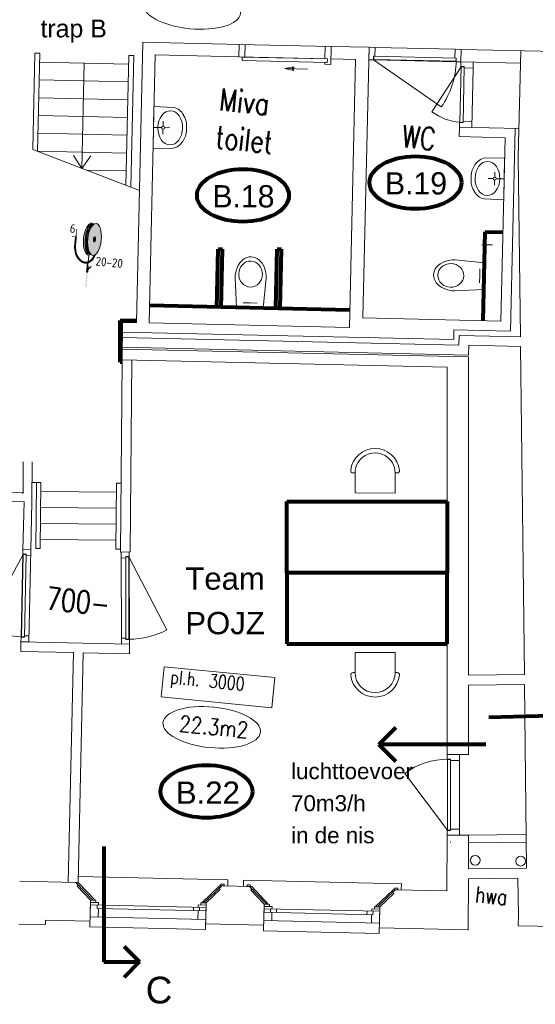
# Model space of a CAD drawing. Header units: millimetres. Extents: x -90830 to 24172, y -102460 to 73669.
# Tile 121 of 198: x -17818 to -12028, y 39068 to 50122. Entities that reach past the tile are written whole.
import ezdxf

# ---------------------------------------------------------------- set-up
doc = ezdxf.new("R2010")
doc.units = ezdxf.units.MM
doc.layers.get('0').update_dxf_attribs({"color": 253})
for name, color, linetype, lineweight in [('Algemeen', 253, 'Continuous', 9), ('Algemeen01', 253, 'Continuous', 80), ('B21-BUITENWANDEN_1', 253, 'Continuous', 9), ('B22-BINNENWANDEN_1', 253, 'Continuous', 9), ('B24-TRAPPEN-HELLINGEN', 253, 'Continuous', 9), ('B31-WANDOPENING-BUITEN', 253, 'Continuous', 9), ('B32-WANDOPENINGEN-BINNEN_1', 253, 'Continuous', 9), ('BESCHRIJVING_1', 253, 'Continuous', 9), ('HOOGTEN', 253, 'Continuous', 9), ('K22-BINNENWANDEN_1', 253, 'Continuous', 9), ('Standard', 253, 'Continuous', 9)]:
    doc.layers.add(name, color=color, linetype=linetype, lineweight=lineweight)
doc.styles.add('ARIAL', font='arial.ttf')
doc.styles.add('ISOCT3', font='isoct3.shx')
doc.styles.add('TXT', font='txt.shx')

msp = doc.modelspace()

# ---------------------------------------------------------------- hatches: boundary and pattern name
h = msp.add_hatch(color=256)
h.paths.add_polyline_path([(-17781, 44809), (-17781, 44815), (-17792, 44815), (-17792, 44810)])
h.paths.add_polyline_path([(-17788, 44813), (-17786, 44813), (-17786, 44813), (-17785, 44812), (-17786, 44811), (-17786, 44812), (-17788, 44812)], flags=16)
h.paths.add_polyline_path([(-17789, 44814), (-17790, 44813), (-17790, 44812), (-17789, 44812), (-17789, 44812), (-17789, 44812), (-17789, 44811), (-17790, 44811), (-17790, 44811), (-17790, 44810), (-17791, 44810), (-17791, 44812), (-17791, 44812), (-17791, 44812), (-17791, 44814), (-17792, 44814), (-17792, 44815), (-17790, 44814), (-17790, 44813), (-17790, 44814), (-17790, 44815), (-17789, 44815)], flags=16)
h.paths.add_polyline_path([(-17789, 44810), (-17790, 44810), (-17790, 44810), (-17790, 44810), (-17790, 44811), (-17790, 44811), (-17789, 44811), (-17789, 44811), (-17789, 44811), (-17789, 44811), (-17789, 44810), (-17789, 44810), (-17789, 44810), (-17789, 44810)], flags=16)
h.paths.add_polyline_path([(-17782, 44810), (-17784, 44810), (-17784, 44814), (-17782, 44814)], flags=16)
at = {"layer": 'Standard'}
for points in [[(-17180, 47770), (-17189, 47699), (-17180, 47698), (-17174, 47770)], [(-17173, 47771), (-17182, 47772), (-17182, 47772), (-17182, 47772), (-17182, 47772), (-17182, 47772), (-17182, 47772), (-17182, 47772), (-17182, 47772), (-17182, 47771), (-17183, 47771), (-17183, 47771), (-17182, 47771), (-17182, 47771), (-17182, 47771), (-17182, 47771), (-17182, 47770), (-17182, 47770), (-17182, 47770), (-17182, 47770), (-17180, 47770), (-17173, 47769), (-17173, 47769), (-17173, 47769), (-17173, 47769), (-17173, 47770), (-17173, 47770), (-17173, 47770), (-17173, 47770), (-17172, 47770), (-17172, 47770), (-17172, 47770), (-17172, 47771), (-17173, 47771), (-17173, 47771), (-17173, 47771), (-17173, 47771), (-17173, 47771), (-17173, 47771)], [(-16989, 47824), (-16991, 47824), (-16999, 47821), (-17010, 47812), (-17020, 47799), (-17030, 47781), (-17038, 47759), (-17046, 47734), (-17052, 47707), (-17057, 47678), (-17060, 47648), (-17061, 47619), (-17060, 47590), (-17058, 47564), (-17053, 47541), (-17047, 47522), (-17040, 47506), (-17031, 47496), (-17024, 47491), (-17022, 47491), (-17031, 47503), (-17040, 47522), (-17047, 47545), (-17052, 47572), (-17055, 47600), (-17055, 47631), (-17053, 47662), (-17049, 47693), (-17042, 47723), (-17034, 47751), (-17024, 47776), (-17013, 47797), (-17000, 47814)], [(-17220, 47690), (-17220, 47691), (-17220, 47692), (-17220, 47693), (-17221, 47693), (-17221, 47694), (-17222, 47695), (-17223, 47695), (-17223, 47695), (-17224, 47695), (-17225, 47695), (-17226, 47695), (-17227, 47695), (-17227, 47695), (-17228, 47694), (-17229, 47693), (-17229, 47693), (-17229, 47692), (-17229, 47691), (-17229, 47690), (-17229, 47689), (-17229, 47689), (-17229, 47688), (-17228, 47687), (-17227, 47687), (-17227, 47686), (-17226, 47686), (-17225, 47686), (-17224, 47686), (-17223, 47686), (-17223, 47686), (-17222, 47687), (-17221, 47687), (-17221, 47688), (-17220, 47689), (-17220, 47689)], [(-17221, 47688), (-17194, 47685), (-17193, 47690), (-17220, 47693), (-17220, 47692), (-17220, 47691), (-17220, 47690), (-17220, 47689), (-17220, 47689)], [(-17056, 47392), (-17049, 47395), (-17044, 47397), (-17035, 47400), (-17022, 47408), (-17011, 47418), (-17003, 47427), (-17000, 47430), (-16999, 47431), (-16999, 47432), (-17000, 47434), (-17000, 47436), (-17001, 47438), (-17002, 47440), (-17002, 47441), (-17004, 47438), (-17010, 47431), (-17018, 47423), (-17026, 47416), (-17034, 47410), (-17043, 47406), (-17043, 47406), (-17053, 47402), (-17055, 47401), (-17062, 47400), (-17071, 47399), (-17080, 47398), (-17089, 47399), (-17097, 47402), (-17106, 47405), (-17116, 47410), (-17125, 47416), (-17134, 47424), (-17144, 47433), (-17152, 47443), (-17160, 47455), (-17163, 47459), (-17171, 47473), (-17177, 47487), (-17182, 47503), (-17186, 47519), (-17189, 47537), (-17190, 47556), (-17191, 47579), (-17190, 47604), (-17187, 47637), (-17182, 47675), (-17192, 47676), (-17196, 47638), (-17200, 47595), (-17201, 47562), (-17199, 47534), (-17194, 47510), (-17188, 47489), (-17180, 47469), (-17169, 47451), (-17157, 47434), (-17144, 47420), (-17130, 47408), (-17116, 47400), (-17102, 47394), (-17089, 47391), (-17077, 47390), (-17063, 47391)], [(-17179, 47677), (-17177, 47696), (-17177, 47696), (-17177, 47696), (-17177, 47697), (-17178, 47697), (-17178, 47697), (-17178, 47698), (-17179, 47698), (-17179, 47698), (-17179, 47698), (-17180, 47698), (-17190, 47699), (-17190, 47699), (-17191, 47699), (-17191, 47699), (-17191, 47699), (-17192, 47699), (-17192, 47698), (-17192, 47698), (-17192, 47697), (-17192, 47697), (-17193, 47690), (-17194, 47679), (-17194, 47678), (-17194, 47678), (-17194, 47677), (-17194, 47677), (-17193, 47677), (-17193, 47676), (-17193, 47676), (-17192, 47676), (-17192, 47676), (-17192, 47676), (-17182, 47675), (-17181, 47675), (-17181, 47675), (-17181, 47675), (-17180, 47675), (-17180, 47676), (-17180, 47676), (-17179, 47676), (-17179, 47677)], [(-16975, 47684), (-16977, 47683), (-16979, 47682), (-16982, 47680), (-16984, 47678), (-16985, 47674), (-16987, 47670), (-16988, 47666), (-16989, 47661), (-16990, 47656), (-16990, 47651), (-16990, 47646), (-16990, 47641), (-16989, 47637), (-16988, 47633), (-16986, 47630), (-16985, 47628), (-16983, 47627), (-16981, 47626), (-16979, 47626), (-16976, 47627), (-16974, 47629), (-16972, 47632), (-16971, 47635), (-16969, 47639), (-16968, 47644), (-16967, 47649), (-16966, 47654), (-16966, 47659), (-16966, 47664), (-16966, 47668), (-16967, 47672), (-16968, 47676), (-16970, 47679), (-16971, 47681), (-16973, 47683)], [(-17047, 47481), (-17055, 47401), (-17053, 47402), (-17043, 47406), (-17043, 47406), (-17035, 47481), (-17045, 47481)], [(-17002, 47441), (-17002, 47440), (-17001, 47438), (-17000, 47436), (-17000, 47434), (-16999, 47432), (-16999, 47431), (-16999, 47430), (-16999, 47428), (-16999, 47426), (-16999, 47424), (-16999, 47423), (-17000, 47422), (-17000, 47421), (-17000, 47420), (-17001, 47420), (-17001, 47420), (-17001, 47420), (-16999, 47421), (-16998, 47421), (-16998, 47422), (-16997, 47422), (-16997, 47423), (-16997, 47424), (-16996, 47425), (-16996, 47427), (-16996, 47429), (-16996, 47431), (-16997, 47433), (-16997, 47434), (-16997, 47435), (-16998, 47437), (-16999, 47439), (-17000, 47441), (-17001, 47443), (-17001, 47443), (-17003, 47446), (-17006, 47445), (-17003, 47442)], [(-17006, 47445), (-17004, 47438), (-17002, 47441)], [(-17001, 47420), (-16999, 47423), (-17000, 47430), (-17003, 47427)], [(-17001, 47443), (-16999, 47441), (-16999, 47440), (-16997, 47436), (-16997, 47434), (-16993, 47440), (-16988, 47448), (-16982, 47457), (-16976, 47468), (-16968, 47485), (-16969, 47484), (-16981, 47478), (-16981, 47477), (-16987, 47466), (-16992, 47458), (-16996, 47451), (-17000, 47445)], [(-17066, 47353), (-17073, 47289), (-17073, 47289), (-17072, 47288), (-17072, 47287), (-17072, 47286), (-17071, 47286), (-17071, 47285), (-17070, 47285), (-17069, 47284), (-17068, 47284), (-17054, 47283), (-17053, 47283), (-17052, 47283), (-17052, 47283), (-17051, 47283), (-17050, 47284), (-17050, 47285), (-17049, 47285), (-17049, 47286), (-17049, 47287), (-17046, 47316), (-17055, 47309), (-17053, 47330), (-17044, 47337), (-17042, 47351), (-17042, 47352), (-17042, 47353), (-17043, 47353), (-17043, 47354), (-17044, 47355), (-17044, 47355), (-17045, 47356), (-17046, 47356), (-17047, 47356), (-17048, 47356), (-17061, 47358), (-17062, 47358), (-17063, 47357), (-17063, 47357), (-17064, 47357), (-17065, 47356), (-17065, 47356), (-17066, 47355), (-17066, 47354)], [(-17056, 47392), (-17060, 47357), (-17048, 47356), (-17044, 47397), (-17049, 47395)], [(-17028, 47350), (-17053, 47330), (-17055, 47309), (-17019, 47338), (-17018, 47339), (-17018, 47339), (-17018, 47340), (-17018, 47340), (-17018, 47341), (-17018, 47341), (-17018, 47342), (-17018, 47342), (-17018, 47343), (-17024, 47349), (-17024, 47350), (-17025, 47350), (-17025, 47350), (-17026, 47351), (-17026, 47351), (-17027, 47351), (-17027, 47350), (-17028, 47350)], [(-17021, 47361), (-17021, 47362), (-17021, 47362), (-17021, 47362), (-17022, 47362), (-17022, 47362), (-17022, 47362), (-17023, 47362), (-17023, 47362), (-17023, 47362), (-17024, 47361), (-17024, 47361), (-17024, 47361), (-17024, 47360), (-17024, 47360), (-17024, 47360), (-17024, 47359), (-17024, 47359), (-17024, 47359), (-17009, 47341), (-17009, 47341), (-17009, 47341), (-17008, 47340), (-17008, 47340), (-17008, 47340), (-17007, 47340), (-17007, 47340), (-17007, 47340), (-17006, 47341), (-17006, 47341), (-17006, 47341), (-17006, 47342), (-17006, 47342), (-17006, 47342), (-17006, 47343), (-17006, 47343), (-17006, 47343), (-17006, 47344)], [(-17023, 47348), (-17019, 47344), (-17015, 47347), (-17018, 47352)], [(-16999, 47423), (-17001, 47420), (-17001, 47420), (-17000, 47420), (-17000, 47421), (-17000, 47422)], [(-17067, 47284), (-17083, 47123), (-17083, 47122), (-17083, 47122), (-17082, 47122), (-17082, 47121), (-17081, 47121), (-17080, 47121), (-17079, 47121), (-17078, 47120), (-17077, 47120), (-17076, 47120), (-17075, 47120), (-17074, 47120), (-17073, 47120), (-17073, 47120), (-17072, 47121), (-17072, 47121), (-17071, 47121), (-17071, 47122), (-17055, 47283)]]:
    msp.add_hatch(color=256, dxfattribs=at).paths.add_polyline_path(points)
h = msp.add_hatch(color=256, dxfattribs=at)
h.paths.add_polyline_path([(-16985, 47827), (-16997, 47835), (-17009, 47839), (-17023, 47837), (-17036, 47829), (-17049, 47817), (-17061, 47800), (-17072, 47779), (-17082, 47754), (-17090, 47727), (-17097, 47698), (-17101, 47667), (-17103, 47636), (-17102, 47606), (-17100, 47577), (-17095, 47551), (-17088, 47528), (-17079, 47509), (-17069, 47495), (-17058, 47485), (-17047, 47481), (-17045, 47481), (-17035, 47481), (-17032, 47481), (-17019, 47487), (-17020, 47489), (-17022, 47491), (-17024, 47491), (-17034, 47492), (-17024, 47491), (-17031, 47496), (-17040, 47506), (-17047, 47522), (-17053, 47541), (-17058, 47564), (-17060, 47590), (-17061, 47619), (-17060, 47648), (-17057, 47678), (-17052, 47707), (-17046, 47734), (-17038, 47759), (-17030, 47781), (-17020, 47799), (-17010, 47812), (-16999, 47821), (-16991, 47824), (-16989, 47824), (-16987, 47826)])
h.paths.add_polyline_path([(-17046, 47493), (-17036, 47493), (-17044, 47498), (-17036, 47493), (-17036, 47493), (-17036, 47493)], flags=16)
h = msp.add_hatch(color=256, dxfattribs=at)
h.paths.add_polyline_path([(-16989, 47824), (-17000, 47814), (-17013, 47797), (-17024, 47776), (-17034, 47751), (-17042, 47723), (-17049, 47693), (-17053, 47662), (-17055, 47631), (-17055, 47600), (-17052, 47572), (-17047, 47545), (-17040, 47522), (-17031, 47503), (-17022, 47491), (-17020, 47489), (-17019, 47487), (-17009, 47480), (-16996, 47476), (-16982, 47477), (-16969, 47484), (-16956, 47496), (-16943, 47513), (-16932, 47534), (-16922, 47559), (-16914, 47586), (-16907, 47616), (-16903, 47647), (-16901, 47678), (-16901, 47709), (-16904, 47738), (-16909, 47764), (-16916, 47787), (-16925, 47806), (-16936, 47820), (-16947, 47830), (-16960, 47834), (-16973, 47832), (-16985, 47827), (-16987, 47826)])
h.paths.add_polyline_path([(-16977, 47683), (-16975, 47684), (-16973, 47683), (-16971, 47681), (-16970, 47679), (-16968, 47676), (-16967, 47672), (-16966, 47668), (-16966, 47664), (-16966, 47659), (-16966, 47654), (-16967, 47649), (-16968, 47644), (-16969, 47639), (-16971, 47635), (-16972, 47632), (-16974, 47629), (-16976, 47627), (-16979, 47626), (-16981, 47626), (-16983, 47627), (-16985, 47628), (-16986, 47630), (-16988, 47633), (-16989, 47637), (-16990, 47641), (-16990, 47646), (-16990, 47651), (-16990, 47656), (-16989, 47661), (-16988, 47666), (-16987, 47670), (-16985, 47674), (-16984, 47678), (-16982, 47680), (-16979, 47682)], flags=16)

# ---------------------------------------------------------------- linework, layer by layer
for p, q in [((-17792, 44810), (-17792, 44815)), ((-17792, 44815), (-17781, 44815)), ((-17792, 44814), (-17792, 44815)), ((-17792, 44815), (-17790, 44814)), ((-17791, 44814), (-17792, 44814)), ((-17792, 44810), (-17781, 44809)), ((-17791, 44812), (-17791, 44814)), ((-17791, 44814), (-17791, 44812)), ((-17791, 44810), (-17791, 44812)), ((-17791, 44812), (-17791, 44812)), ((-17791, 44812), (-17791, 44811)), ((-17790, 44811), (-17791, 44812)), ((-17791, 44811), (-17790, 44811)), ((-17790, 44810), (-17791, 44810)), ((-17790, 44814), (-17790, 44815)), ((-17790, 44815), (-17789, 44815)), ((-17790, 44814), (-17790, 44813)), ((-17790, 44813), (-17790, 44814)), ((-17789, 44814), (-17790, 44813)), ((-17790, 44813), (-17790, 44812)), ((-17790, 44812), (-17790, 44812)), ((-17790, 44812), (-17789, 44812)), ((-17789, 44815), (-17789, 44814)), ((-17789, 44812), (-17789, 44812)), ((-17789, 44812), (-17789, 44812)), ((-17789, 44812), (-17789, 44811)), ((-17788, 44812), (-17788, 44813)), ((-17788, 44813), (-17786, 44813)), ((-17786, 44812), (-17788, 44812)), ((-17786, 44813), (-17785, 44812)), ((-17786, 44813), (-17786, 44813)), ((-17785, 44812), (-17786, 44811)), ((-17786, 44811), (-17786, 44812)), ((-17784, 44810), (-17784, 44814)), ((-17784, 44814), (-17782, 44814)), ((-17782, 44810), (-17784, 44810)), ((-17782, 44814), (-17782, 44810)), ((-17781, 44809), (-17781, 44815))]:
    msp.add_line(p, q)
for centre, radius in [((-17792, 44815), 0.01), ((-17789, 44810), 0.552)]:
    msp.add_circle(centre, radius)
msp.add_arc((-17789, 44810), 0.719, 96.0515, 178.6953)
at = {"layer": 'Algemeen'}
msp.add_line((-12629, 47594), (-12510, 47594), dxfattribs=at)
at = {"layer": 'Algemeen01'}
for p, q in [((-12614, 46742), (-12591, 47742)), ((-12591, 47742), (-12391, 47737)), ((-15604, 46885), (-15589, 47545)), ((-15589, 47545), (-15539, 47544)), ((-15554, 46884), (-15539, 47544)), ((-14942, 46885), (-14927, 47545)), ((-14927, 47545), (-14877, 47544)), ((-14892, 46884), (-14877, 47544)), ((-16361, 46918), (-14111, 46866)), ((-16689, 46277), (-16689, 46743)), ((-16689, 46743), (-16505, 46743)), ((-16669, 46277), (-16689, 46277)), ((-14819, 44713), (-13019, 44713)), ((-14819, 43913), (-14819, 44713)), ((-13019, 44713), (-13019, 43913)), ((-14819, 43913), (-14819, 43113)), ((-13019, 43913), (-14819, 43913)), ((-13019, 43913), (-14819, 43913)), ((-13019, 43113), (-13019, 43913)), ((-14819, 43113), (-13019, 43113)), ((-12548, 42292), (-11347, 42321)), ((-13784, 41986), (-13593, 42177)), ((-12582, 41986), (-13784, 41986)), ((-13784, 41986), (-13593, 41795)), ((-16874, 40840), (-16874, 39543)), ((-16472, 39543), (-16645, 39716)), ((-16874, 39543), (-16472, 39543)), ((-16472, 39543), (-16645, 39370))]:
    msp.add_line(p, q, dxfattribs=at)
for centre in [(-13373, 48293), (-15311, 48149), (-15721, 41457)]:
    msp.add_ellipse(centre, major_axis=(516, 0), ratio=0.573767, dxfattribs=at)
at = {"layer": 'B21-BUITENWANDEN_1'}
for p, q in [((-12196, 46563), (-12220, 48584)), ((-16667, 46554), (-12886, 46468)), ((-12886, 46468), (-12883, 46578)), ((-12883, 46578), (-12196, 46563)), ((-16667, 46444), (-12778, 46356)), ((-12778, 46356), (-12776, 46466)), ((-12776, 46466), (-12195, 46453)), ((-12151, 42769), (-12195, 46453)), ((-12779, 42762), (-12778, 46336)), ((-13019, 41872), (-13018, 46221)), ((-12779, 42762), (-12151, 42769)), ((-12779, 42652), (-12149, 42659)), ((-12779, 41872), (-12779, 42652)), ((-12125, 40596), (-12149, 42659)), ((-13019, 41872), (-12779, 41872)), ((-13020, 40340), (-13019, 40968)), ((-13019, 40968), (-12779, 40968)), ((-12779, 40588), (-12779, 40968)), ((-12979, 40886), (-12979, 40890)), ((-12779, 40588), (-12125, 40596)), ((-12780, 39904), (-12779, 40478)), ((-12779, 40478), (-12223, 40484)), ((-12218, 40069), (-12223, 40484)), ((-17818, 40449), (-17188, 40435)), ((-17160, 40406), (-17188, 40435)), ((-17173, 40393), (-17160, 40406)), ((-17023, 40236), (-17173, 40393)), ((-15723, 40206), (-15566, 40357)), ((-15578, 40370), (-15549, 40397)), ((-15578, 40370), (-15566, 40357)), ((-15524, 40397), (-15562, 40398)), ((-15549, 40397), (-15522, 40397)), ((-15524, 40397), (-15239, 40390)), ((-15239, 40390), (-15266, 40391)), ((-15264, 40391), (-15239, 40390)), ((-15211, 40361), (-15239, 40390)), ((-15211, 40361), (-15224, 40349)), ((-15073, 40191), (-15224, 40349)), ((-13629, 40325), (-13600, 40353)), ((-13600, 40353), (-13020, 40340)), ((-13774, 40162), (-13616, 40312)), ((-13616, 40312), (-13629, 40325)), ((-13629, 40325), (-13616, 40312)), ((-17023, 40236), (-17030, 39936)), ((-15723, 40206), (-15730, 39906)), ((-15723, 40206), (-15730, 39921)), ((-15073, 40191), (-15080, 39892)), ((-15073, 40191), (-15080, 39907)), ((-13774, 40162), (-13781, 39862)), ((-12221, 39949), (-12218, 40069)), ((-12221, 39949), (-12218, 40069)), ((-17829, 39969), (-17529, 39962)), ((-17528, 40012), (-17529, 39962)), ((-17528, 40012), (-17028, 40001)), ((-15730, 39906), (-17030, 39936)), ((-15729, 39971), (-15079, 39957)), ((-13779, 39927), (-12780, 39904)), ((-11671, 39937), (-12221, 39949)), ((-15080, 39892), (-13781, 39862))]:
    msp.add_line(p, q, dxfattribs=at)
at = {"layer": 'B22-BINNENWANDEN_1'}
for p, q in [((-16505, 46721), (-16434, 49870)), ((-16434, 49870), (-16294, 49867)), ((-16294, 49867), (-15494, 49849)), ((-15494, 49849), (-15354, 49845)), ((-15357, 49705), (-15354, 49845)), ((-14320, 49822), (-13894, 49812)), ((-13964, 46773), (-13894, 49812)), ((-12864, 49649), (-12861, 49789)), ((-12861, 49789), (-11792, 49764)), ((-12191, 49773), (-12220, 48584)), ((-16365, 46718), (-16297, 49727)), ((-16297, 49727), (-15357, 49705)), ((-14323, 49682), (-14047, 49676)), ((-14116, 46666), (-14047, 49676)), ((-12864, 49649), (-12195, 49633)), ((-12883, 48809), (-12880, 48915)), ((-12880, 48915), (-12883, 48809)), ((-12880, 48915), (-12213, 48900)), ((-12306, 46625), (-12255, 48901)), ((-12883, 48809), (-12367, 48797)), ((-12414, 46738), (-12367, 48797)), ((-13964, 46773), (-12414, 46738)), ((-16687, 44145), (-16665, 46724)), ((-16665, 46724), (-16505, 46721)), ((-16365, 46718), (-14116, 46666)), ((-16666, 46614), (-12944, 46530)), ((-12944, 46530), (-12942, 46640)), ((-12942, 46640), (-12306, 46625)), ((-16668, 46424), (-12778, 46336)), ((-16669, 46304), (-13018, 46221)), ((-16577, 44146), (-16559, 46302)), ((-17781, 44809), (-17778, 45159)), ((-17682, 44707), (-17678, 45158)), ((-23569, 44941), (-17781, 44809)), ((-23575, 44841), (-17768, 44709)), ((-17783, 44173), (-17768, 44709)), ((-17694, 44171), (-17682, 44707)), ((-17804, 43139), (-17806, 43029)), ((-17804, 43139), (-16586, 43112)), ((-17806, 43029), (-17214, 43016)), ((-17214, 43016), (-17273, 40437)), ((-17104, 43013), (-17163, 40434)), ((-17104, 43013), (-16586, 43002)), ((-16586, 43112), (-16585, 43002))]:
    msp.add_line(p, q, dxfattribs=at)
at = {"layer": 'B24-TRAPPEN-HELLINGEN'}
for p, q in [((-17671, 48665), (-17647, 49748)), ((-17592, 49746), (-17647, 49748)), ((-17617, 48647), (-17592, 49746)), ((-16594, 49624), (-17594, 49646)), ((-16625, 48262), (-16592, 49721)), ((-16537, 49720), (-16592, 49721)), ((-16571, 48241), (-16537, 49720)), ((-16599, 49424), (-17599, 49446)), ((-16603, 49224), (-17603, 49246)), ((-16608, 49024), (-17608, 49046)), ((-16612, 48824), (-17612, 48847)), ((-16472, 48203), (-17671, 48665)), ((-16617, 48624), (-17617, 48647)), ((-16617, 48624), (-17617, 48647)), ((-16622, 48424), (-17072, 48434)), ((-17680, 44926), (-17580, 44925)), ((-17637, 44185), (-17630, 44925)), ((-17587, 44185), (-17580, 44925)), ((-16737, 44178), (-16730, 44918)), ((-16730, 44918), (-16680, 44917)), ((-17581, 44825), (-16731, 44818)), ((-17583, 44645), (-16733, 44638)), ((-17584, 44465), (-16734, 44458)), ((-17586, 44285), (-16736, 44278)), ((-17637, 44185), (-17587, 44185)), ((-16735, 44178), (-16737, 44178)), ((-16737, 44178), (-16687, 44177))]:
    msp.add_line(p, q, dxfattribs=at)
at = {"layer": 'B31-WANDOPENING-BUITEN'}
for p, q in [((-15482, 40396), (-15481, 40466)), ((-15306, 40392), (-15304, 40462)), ((-16998, 40235), (-17188, 40435)), ((-17163, 40434), (-17188, 40435)), ((-17160, 40406), (-17173, 40393)), ((-16972, 40235), (-17163, 40434)), ((-15774, 40207), (-15575, 40398)), ((-15749, 40207), (-15549, 40397)), ((-15575, 40398), (-15549, 40397)), ((-15562, 40410), (-15556, 40416)), ((-15562, 40398), (-15562, 40410)), ((-15556, 40416), (-15522, 40415)), ((-15522, 40397), (-15522, 40415)), ((-15266, 40391), (-15265, 40409)), ((-15231, 40408), (-15265, 40409)), ((-15213, 40390), (-15239, 40390)), ((-15048, 40191), (-15239, 40390)), ((-15226, 40403), (-15231, 40408)), ((-15226, 40390), (-15226, 40403)), ((-15023, 40190), (-15213, 40390)), ((-13825, 40163), (-13625, 40354)), ((-13799, 40162), (-13600, 40353)), ((-13625, 40354), (-13600, 40353)), ((-13613, 40353), (-13612, 40366)), ((-13612, 40366), (-13607, 40371)), ((-13607, 40371), (-13572, 40370)), ((-13600, 40353), (-13573, 40352)), ((-13573, 40352), (-13572, 40370)), ((-13533, 40351), (-13531, 40421)), ((-17027, 40051), (-17023, 40236)), ((-16934, 40209), (-17024, 40211)), ((-15724, 40156), (-17024, 40186)), ((-16963, 40234), (-17023, 40236)), ((-16964, 40210), (-16963, 40234)), ((-16950, 40144), (-16949, 40184)), ((-15725, 40116), (-16950, 40144)), ((-16937, 40049), (-16935, 40144)), ((-16934, 40184), (-16934, 40209)), ((-16883, 40143), (-16882, 40183)), ((-15867, 40120), (-15866, 40160)), ((-15814, 40183), (-15724, 40181)), ((-15814, 40158), (-15814, 40183)), ((-15800, 40118), (-15799, 40158)), ((-15784, 40183), (-15783, 40208)), ((-15783, 40208), (-15723, 40206)), ((-15728, 40021), (-15723, 40206)), ((-15078, 40007), (-15073, 40191)), ((-15075, 40141), (-13775, 40112)), ((-14984, 40164), (-15074, 40166)), ((-15014, 40190), (-15073, 40191)), ((-15014, 40165), (-15014, 40190)), ((-15001, 40100), (-15000, 40140)), ((-14985, 40139), (-14984, 40164)), ((-14934, 40098), (-14933, 40138)), ((-13865, 40114), (-13864, 40139)), ((-13864, 40139), (-13774, 40137)), ((-13834, 40163), (-13774, 40162)), ((-13834, 40138), (-13834, 40163)), ((-13778, 39977), (-13774, 40162)), ((-15728, 40021), (-17027, 40051)), ((-15818, 40023), (-15815, 40118)), ((-15076, 40101), (-13851, 40074)), ((-14988, 40004), (-14986, 40099)), ((-13918, 40075), (-13917, 40115)), ((-13868, 39979), (-13866, 40074)), ((-13851, 40074), (-13850, 40114)), ((-15078, 40007), (-13778, 39977))]:
    msp.add_line(p, q, dxfattribs=at)
at = {"layer": 'B32-WANDOPENINGEN-BINNEN_1'}
for p, q in [((-15354, 49845), (-15357, 49710)), ((-14320, 49822), (-15354, 49845)), ((-15290, 49704), (-15287, 49844)), ((-14390, 49683), (-14387, 49823)), ((-14325, 49620), (-14320, 49822)), ((-13894, 49812), (-13897, 49672)), ((-13827, 49811), (-13894, 49812)), ((-13830, 49711), (-13827, 49811)), ((-13827, 49811), (-12928, 49790)), ((-12930, 49690), (-12928, 49790)), ((-12928, 49790), (-12861, 49789)), ((-12861, 49789), (-12864, 49649)), ((-14363, 49683), (-15357, 49705)), ((-15321, 49663), (-15320, 49703)), ((-14364, 49641), (-15321, 49663)), ((-14363, 49681), (-15320, 49703)), ((-14392, 49621), (-14391, 49639)), ((-14364, 49639), (-14363, 49683)), ((-13897, 49672), (-13846, 49671)), ((-13846, 49671), (-13845, 49711)), ((-13846, 49671), (-12916, 49650)), ((-13846, 49671), (-13084, 49143)), ((-13845, 49711), (-13830, 49711)), ((-13842, 49711), (-12915, 49690)), ((-13842, 49676), (-13842, 49711)), ((-13842, 49676), (-12919, 49655)), ((-12919, 49655), (-12918, 49690)), ((-12916, 49650), (-12915, 49690)), ((-12864, 49649), (-12916, 49650)), ((-12864, 49649), (-12865, 49597)), ((-12724, 49645), (-12864, 49649)), ((-12725, 49578), (-12724, 49645)), ((-14740, 49591), (-14841, 49574)), ((-14587, 49565), (-14841, 49574)), ((-14841, 49574), (-14841, 49574)), ((-14841, 49574), (-14841, 49574)), ((-14742, 49551), (-14841, 49574)), ((-14756, 49554), (-14756, 49588)), ((-14740, 49591), (-14742, 49551)), ((-14325, 49620), (-14392, 49621)), ((-12860, 49594), (-13189, 49087)), ((-12860, 49594), (-12874, 48970)), ((-12865, 49597), (-12825, 49596)), ((-12860, 49594), (-12825, 49593)), ((-12825, 49593), (-12839, 48966)), ((-12825, 49596), (-12825, 49581)), ((-12825, 49581), (-12725, 49578)), ((-12725, 49578), (-12741, 48912)), ((-12839, 48981), (-12739, 48979)), ((-12839, 48981), (-12739, 48979)), ((-12739, 48979), (-12741, 48912)), ((-12880, 48915), (-12879, 48967)), ((-12741, 48912), (-12880, 48915)), ((-12879, 48967), (-12839, 48966)), ((-12874, 48970), (-12839, 48969)), ((-17780, 44118), (-18220, 43306)), ((-17784, 44121), (-17803, 43191)), ((-17780, 44118), (-17798, 43194)), ((-17783, 44173), (-17784, 44121)), ((-17784, 44121), (-17744, 44120)), ((-17694, 44171), (-17783, 44173)), ((-17780, 44118), (-17745, 44117)), ((-17745, 44117), (-17763, 43191)), ((-17744, 44120), (-17745, 44105)), ((-17694, 44171), (-17715, 43138)), ((-16677, 44145), (-16588, 44146)), ((-16677, 44145), (-16675, 43114)), ((-16588, 44146), (-16588, 44094)), ((-17745, 44105), (-17696, 44104)), ((-16628, 44079), (-16677, 44078)), ((-16628, 44094), (-16628, 44079)), ((-16588, 44094), (-16628, 44094)), ((-16593, 44091), (-16628, 44091)), ((-16628, 44091), (-16626, 43164)), ((-16593, 44091), (-16167, 43271)), ((-16593, 44091), (-16591, 43167)), ((-16588, 44094), (-16586, 43164)), ((-17804, 43139), (-17803, 43191)), ((-17715, 43138), (-17804, 43139)), ((-17803, 43191), (-17763, 43191)), ((-17798, 43194), (-17763, 43194)), ((-17762, 43206), (-17713, 43205)), ((-16626, 43179), (-16675, 43178)), ((-16675, 43114), (-16586, 43112)), ((-16591, 43167), (-16626, 43167)), ((-16586, 43164), (-16626, 43164)), ((-16586, 43112), (-16586, 43164)), ((-12879, 41872), (-13019, 41872)), ((-13019, 41872), (-13019, 41820)), ((-13019, 41820), (-12979, 41820)), ((-13014, 41817), (-13014, 41020)), ((-13014, 41817), (-12979, 41817)), ((-12979, 41820), (-12979, 41805)), ((-12979, 41817), (-12979, 41020)), ((-12979, 41805), (-12879, 41805)), ((-12879, 41805), (-12879, 41872)), ((-12879, 41805), (-12879, 40968)), ((-13014, 41023), (-13494, 41659)), ((-13019, 41020), (-12979, 41020)), ((-13019, 40968), (-13019, 41020)), ((-13014, 41023), (-12979, 41023)), ((-12979, 41035), (-12879, 41035)), ((-12879, 41035), (-12879, 40968)), ((-12879, 40968), (-13019, 40968)), ((-17161, 40504), (-15481, 40466)), ((-13531, 40421), (-15304, 40462))]:
    msp.add_line(p, q, dxfattribs=at)
for centre, radius, start, end in [((-13842, 49676), 927, 324.8966, 359.0043), ((-12825, 49581), 613, 233.5868, 265.4222), ((-17780, 44118), 924, 241.536, 268.8787), ((-16593, 44091), 924, 270.1545, 297.4973), ((-13014, 41023), 797, 89.6281, 126.9842)]:
    msp.add_arc(centre, radius, start, end, dxfattribs=at)
at = {"layer": 'K22-BINNENWANDEN_1'}
msp.add_line((-16687, 44145), (-16577, 44146), dxfattribs=at)
at = {"layer": 'Standard'}
for p, q in [((-17094, 49635), (-17121, 48453)), ((-16310, 49146), (-16321, 48679)), ((-16310, 49146), (-16090, 49138)), ((-16208, 48927), (-16207, 48984)), ((-16225, 48910), (-16315, 48912)), ((-16209, 48893), (-16210, 48836)), ((-16191, 48910), (-16134, 48908)), ((-15944, 48930), (-15945, 48878)), ((-16321, 48679), (-16100, 48677)), ((-17121, 48453), (-17215, 48598)), ((-17121, 48453), (-17020, 48594)), ((-12372, 48569), (-12593, 48571)), ((-12372, 48569), (-12383, 48101)), ((-12748, 48370), (-12749, 48317)), ((-12502, 48338), (-12559, 48339)), ((-12485, 48320), (-12486, 48264)), ((-12484, 48355), (-12483, 48411)), ((-12468, 48337), (-12378, 48335)), ((-12383, 48101), (-12603, 48110)), ((-17196, 47643), (-17195, 47651)), ((-17195, 47651), (-17194, 47660)), ((-17194, 47660), (-17193, 47668)), ((-17193, 47668), (-17192, 47676)), ((-17186, 47640), (-17185, 47649)), ((-17185, 47649), (-17184, 47657)), ((-17184, 47657), (-17183, 47666)), ((-17183, 47666), (-17182, 47675)), ((-17201, 47585), (-17200, 47594)), ((-17201, 47577), (-17201, 47585)), ((-17201, 47569), (-17201, 47577)), ((-17201, 47561), (-17201, 47569)), ((-17201, 47557), (-17201, 47561)), ((-17200, 47554), (-17201, 47557)), ((-17200, 47602), (-17199, 47610)), ((-17200, 47594), (-17200, 47602)), ((-17200, 47551), (-17200, 47554)), ((-17200, 47548), (-17200, 47551)), ((-17200, 47545), (-17200, 47548)), ((-17199, 47541), (-17200, 47545)), ((-17199, 47618), (-17198, 47627)), ((-17199, 47610), (-17199, 47618)), ((-17199, 47538), (-17199, 47541)), ((-17199, 47535), (-17199, 47538)), ((-17198, 47532), (-17199, 47535)), ((-17198, 47627), (-17197, 47635)), ((-17197, 47635), (-17196, 47643)), ((-17191, 47588), (-17190, 47597)), ((-17191, 47580), (-17191, 47588)), ((-17191, 47571), (-17191, 47580)), ((-17191, 47563), (-17191, 47571)), ((-17190, 47558), (-17191, 47563)), ((-17190, 47605), (-17189, 47614)), ((-17190, 47597), (-17190, 47605)), ((-17190, 47552), (-17190, 47558)), ((-17190, 47547), (-17190, 47552)), ((-17189, 47542), (-17190, 47547)), ((-17189, 47614), (-17188, 47623)), ((-17189, 47537), (-17189, 47542)), ((-17188, 47532), (-17189, 47537)), ((-17188, 47623), (-17187, 47631)), ((-17187, 47631), (-17186, 47640)), ((-17198, 47529), (-17198, 47532)), ((-17197, 47525), (-17198, 47529)), ((-17197, 47522), (-17197, 47525)), ((-17196, 47519), (-17197, 47522)), ((-17196, 47516), (-17196, 47519)), ((-17195, 47513), (-17196, 47516)), ((-17194, 47510), (-17195, 47513)), ((-17193, 47507), (-17194, 47510)), ((-17193, 47503), (-17193, 47507)), ((-17192, 47500), (-17193, 47503)), ((-17191, 47497), (-17192, 47500)), ((-17190, 47494), (-17191, 47497)), ((-17189, 47491), (-17190, 47494)), ((-17188, 47488), (-17189, 47491)), ((-17187, 47527), (-17188, 47532)), ((-17187, 47485), (-17188, 47488)), ((-17186, 47522), (-17187, 47527)), ((-17186, 47482), (-17187, 47485)), ((-17185, 47517), (-17186, 47522)), ((-17184, 47479), (-17186, 47482)), ((-17184, 47512), (-17185, 47517)), ((-17183, 47507), (-17184, 47512)), ((-17183, 47476), (-17184, 47479)), ((-17182, 47502), (-17183, 47507)), ((-17182, 47473), (-17183, 47476)), ((-17180, 47497), (-17182, 47502)), ((-17180, 47470), (-17182, 47473)), ((-17179, 47492), (-17180, 47497)), ((-17179, 47467), (-17180, 47470)), ((-17177, 47487), (-17179, 47492)), ((-17177, 47464), (-17179, 47467)), ((-17175, 47483), (-17177, 47487)), ((-17176, 47462), (-17177, 47464)), ((-17174, 47459), (-17176, 47462)), ((-17173, 47478), (-17175, 47483)), ((-17173, 47456), (-17174, 47459)), ((-17171, 47473), (-17173, 47478)), ((-17171, 47453), (-17173, 47456)), ((-17168, 47469), (-17171, 47473)), ((-17169, 47450), (-17171, 47453)), ((-17168, 47448), (-17169, 47450)), ((-17166, 47464), (-17168, 47469)), ((-17166, 47445), (-17168, 47448)), ((-17163, 47459), (-17166, 47464)), ((-17164, 47443), (-17166, 47445)), ((-17162, 47441), (-17164, 47443)), ((-17163, 47458), (-17163, 47459)), ((-17163, 47459), (-17163, 47459)), ((-17163, 47459), (-17163, 47459)), ((-17162, 47458), (-17163, 47458)), ((-17162, 47457), (-17162, 47458)), ((-17162, 47458), (-17162, 47458)), ((-17161, 47456), (-17162, 47457)), ((-17162, 47457), (-17162, 47457)), ((-17162, 47457), (-17162, 47457)), ((-17160, 47438), (-17162, 47441)), ((-17161, 47455), (-17161, 47456)), ((-17161, 47456), (-17161, 47456)), ((-17161, 47456), (-17161, 47456)), ((-17158, 47452), (-17161, 47455)), ((-17158, 47436), (-17160, 47438)), ((-17156, 47448), (-17158, 47452)), ((-17157, 47433), (-17158, 47436)), ((-17155, 47431), (-17157, 47433)), ((-17154, 47445), (-17156, 47448)), ((-17153, 47429), (-17155, 47431)), ((-17151, 47441), (-17154, 47445)), ((-17150, 47427), (-17153, 47429)), ((-17148, 47438), (-17151, 47441)), ((-17148, 47424), (-17150, 47427)), ((-17145, 47435), (-17148, 47438)), ((-17146, 47422), (-17148, 47424)), ((-17142, 47432), (-17145, 47435)), ((-17139, 47429), (-17142, 47432)), ((-17136, 47426), (-17139, 47429)), ((-17133, 47423), (-17136, 47426)), ((-17016, 47425), (-17018, 47423)), ((-17014, 47427), (-17016, 47425)), ((-17012, 47429), (-17014, 47427)), ((-17010, 47431), (-17012, 47429)), ((-17008, 47434), (-17010, 47431)), ((-17006, 47436), (-17008, 47434)), ((-17006, 47445), (-17003, 47446)), ((-17006, 47445), (-17004, 47438)), ((-17006, 47445), (-17005, 47445)), ((-17004, 47438), (-17006, 47436)), ((-17004, 47425), (-17006, 47423)), ((-17005, 47445), (-17004, 47444)), ((-17004, 47444), (-17004, 47443)), ((-17004, 47443), (-17003, 47442)), ((-17002, 47441), (-17004, 47438)), ((-17003, 47427), (-17004, 47425)), ((-17003, 47446), (-17002, 47446)), ((-17003, 47442), (-17003, 47441)), ((-17003, 47441), (-17002, 47441)), ((-17001, 47429), (-17003, 47427)), ((-17003, 47427), (-17001, 47420)), ((-17002, 47446), (-17002, 47445)), ((-17002, 47445), (-17001, 47444)), ((-17002, 47441), (-17002, 47440)), ((-17002, 47440), (-17001, 47439)), ((-16999, 47446), (-17001, 47443)), ((-17001, 47444), (-17001, 47443)), ((-17001, 47443), (-17000, 47443)), ((-17001, 47439), (-17001, 47438)), ((-17001, 47438), (-17001, 47437)), ((-17001, 47437), (-17000, 47436)), ((-16999, 47431), (-17001, 47429)), ((-17000, 47443), (-17000, 47442)), ((-17000, 47442), (-16999, 47441)), ((-17000, 47436), (-17000, 47435)), ((-17000, 47435), (-16999, 47434)), ((-17000, 47430), (-16999, 47423)), ((-16997, 47449), (-16999, 47446)), ((-16999, 47441), (-16999, 47440)), ((-16999, 47440), (-16998, 47439)), ((-16999, 47434), (-16999, 47432)), ((-16999, 47432), (-16999, 47430)), ((-16999, 47430), (-16999, 47429)), ((-16999, 47429), (-16999, 47427)), ((-16999, 47427), (-16999, 47426)), ((-16999, 47426), (-16999, 47425)), ((-16999, 47425), (-16999, 47424)), ((-16999, 47424), (-16999, 47423)), ((-16998, 47439), (-16998, 47438)), ((-16998, 47438), (-16998, 47437)), ((-16998, 47437), (-16997, 47436)), ((-16995, 47451), (-16997, 47449)), ((-16994, 47437), (-16997, 47434)), ((-16997, 47436), (-16997, 47435)), ((-16997, 47435), (-16997, 47433)), ((-16997, 47433), (-16996, 47432)), ((-16996, 47426), (-16997, 47425)), ((-16997, 47425), (-16997, 47424)), ((-16997, 47424), (-16997, 47423)), ((-16996, 47432), (-16996, 47430)), ((-16996, 47430), (-16996, 47428)), ((-16996, 47428), (-16996, 47427)), ((-16996, 47427), (-16996, 47426)), ((-16994, 47454), (-16995, 47451)), ((-16992, 47457), (-16994, 47454)), ((-16992, 47441), (-16994, 47437)), ((-16990, 47460), (-16992, 47457)), ((-16990, 47444), (-16992, 47441)), ((-16989, 47463), (-16990, 47460)), ((-16988, 47448), (-16990, 47444)), ((-16987, 47466), (-16989, 47463)), ((-16986, 47451), (-16988, 47448)), ((-16986, 47469), (-16987, 47466)), ((-16984, 47472), (-16986, 47469)), ((-16983, 47455), (-16986, 47451)), ((-16983, 47474), (-16984, 47472)), ((-16981, 47477), (-16983, 47474)), ((-16981, 47458), (-16983, 47455)), ((-16979, 47463), (-16981, 47458)), ((-16977, 47467), (-16979, 47463)), ((-16974, 47472), (-16977, 47467)), ((-16972, 47476), (-16974, 47472)), ((-16970, 47480), (-16972, 47476)), ((-16968, 47485), (-16970, 47480)), ((-12926, 47426), (-12599, 47392)), ((-17144, 47420), (-17146, 47422)), ((-17142, 47418), (-17144, 47420)), ((-17139, 47416), (-17142, 47418)), ((-17137, 47414), (-17139, 47416)), ((-17135, 47412), (-17137, 47414)), ((-17132, 47410), (-17135, 47412)), ((-17130, 47420), (-17133, 47423)), ((-17130, 47409), (-17132, 47410)), ((-17126, 47417), (-17130, 47420)), ((-17128, 47407), (-17130, 47409)), ((-17126, 47405), (-17128, 47407)), ((-17124, 47415), (-17126, 47417)), ((-17123, 47404), (-17126, 47405)), ((-17122, 47414), (-17124, 47415)), ((-17121, 47402), (-17123, 47404)), ((-17119, 47412), (-17122, 47414)), ((-17118, 47401), (-17121, 47402)), ((-17117, 47411), (-17119, 47412)), ((-17116, 47400), (-17118, 47401)), ((-17115, 47409), (-17117, 47411)), ((-17113, 47399), (-17116, 47400)), ((-17112, 47408), (-17115, 47409)), ((-17111, 47397), (-17113, 47399)), ((-17110, 47407), (-17112, 47408)), ((-17108, 47396), (-17111, 47397)), ((-17107, 47405), (-17110, 47407)), ((-17106, 47395), (-17108, 47396)), ((-17105, 47404), (-17107, 47405)), ((-17103, 47394), (-17106, 47395)), ((-17102, 47403), (-17105, 47404)), ((-17101, 47393), (-17103, 47394)), ((-17099, 47402), (-17102, 47403)), ((-17098, 47393), (-17101, 47393)), ((-17097, 47402), (-17099, 47402)), ((-17095, 47392), (-17098, 47393)), ((-17094, 47401), (-17097, 47402)), ((-17093, 47391), (-17095, 47392)), ((-17092, 47400), (-17094, 47401)), ((-17090, 47391), (-17093, 47391)), ((-17089, 47400), (-17092, 47400)), ((-17088, 47390), (-17090, 47391)), ((-17086, 47399), (-17089, 47400)), ((-17085, 47390), (-17088, 47390)), ((-17084, 47399), (-17086, 47399)), ((-17082, 47390), (-17085, 47390)), ((-17081, 47399), (-17084, 47399)), ((-17080, 47390), (-17082, 47390)), ((-17079, 47398), (-17081, 47399)), ((-17077, 47390), (-17080, 47390)), ((-17076, 47398), (-17079, 47398)), ((-17075, 47390), (-17077, 47390)), ((-17074, 47398), (-17076, 47398)), ((-17073, 47390), (-17075, 47390)), ((-17072, 47399), (-17074, 47398)), ((-17070, 47390), (-17073, 47390)), ((-17069, 47399), (-17072, 47399)), ((-17068, 47390), (-17070, 47390)), ((-17067, 47399), (-17069, 47399)), ((-17066, 47391), (-17068, 47390)), ((-17065, 47399), (-17067, 47399)), ((-17063, 47391), (-17066, 47391)), ((-17062, 47400), (-17065, 47399)), ((-17061, 47391), (-17063, 47391)), ((-17060, 47400), (-17062, 47400)), ((-17058, 47392), (-17061, 47391)), ((-17058, 47401), (-17060, 47400)), ((-17056, 47392), (-17060, 47357)), ((-17055, 47401), (-17058, 47401)), ((-17056, 47393), (-17058, 47392)), ((-17054, 47393), (-17056, 47393)), ((-17053, 47402), (-17055, 47401)), ((-17053, 47330), (-17055, 47309)), ((-17055, 47309), (-17046, 47316)), ((-17051, 47394), (-17054, 47393)), ((-17050, 47403), (-17053, 47402)), ((-17053, 47330), (-17044, 47337)), ((-17048, 47395), (-17051, 47394)), ((-17047, 47404), (-17050, 47403)), ((-17045, 47396), (-17048, 47395)), ((-17044, 47405), (-17047, 47404)), ((-17042, 47397), (-17045, 47396)), ((-17042, 47406), (-17044, 47405)), ((-17039, 47408), (-17042, 47406)), ((-17039, 47399), (-17042, 47397)), ((-17037, 47409), (-17039, 47408)), ((-17036, 47400), (-17039, 47399)), ((-17034, 47410), (-17037, 47409)), ((-17033, 47402), (-17036, 47400)), ((-17032, 47412), (-17034, 47410)), ((-17030, 47403), (-17033, 47402)), ((-17030, 47413), (-17032, 47412)), ((-17027, 47415), (-17030, 47413)), ((-17028, 47405), (-17030, 47403)), ((-17025, 47406), (-17028, 47405)), ((-17025, 47416), (-17027, 47415)), ((-17023, 47418), (-17025, 47416)), ((-17023, 47408), (-17025, 47406)), ((-17021, 47420), (-17023, 47418)), ((-17021, 47409), (-17023, 47408)), ((-17020, 47421), (-17021, 47420)), ((-17020, 47410), (-17021, 47409)), ((-17018, 47423), (-17020, 47421)), ((-17018, 47412), (-17020, 47410)), ((-17016, 47414), (-17018, 47412)), ((-17014, 47415), (-17016, 47414)), ((-17012, 47417), (-17014, 47415)), ((-17010, 47419), (-17012, 47417)), ((-17008, 47421), (-17010, 47419)), ((-17006, 47423), (-17008, 47421)), ((-17001, 47420), (-16999, 47421)), ((-17000, 47421), (-17001, 47420)), ((-17001, 47420), (-17001, 47420)), ((-16999, 47423), (-17000, 47422)), ((-17000, 47422), (-17000, 47421)), ((-16998, 47421), (-16999, 47421)), ((-16997, 47423), (-16998, 47422)), ((-16998, 47422), (-16998, 47421)), ((-12652, 47245), (-12651, 47323)), ((-12599, 47392), (-12606, 47092)), ((-15399, 47224), (-15383, 46895)), ((-15049, 47216), (-15083, 46888)), ((-12652, 47245), (-12654, 47167)), ((-12934, 47077), (-12606, 47092)), ((-15083, 46888), (-15383, 46895)), ((-15230, 46942), (-15309, 46944)), ((-15230, 46942), (-15152, 46940)), ((-14052, 45034), (-14075, 45034)), ((-14052, 44809), (-14052, 45034)), ((-13602, 45034), (-13602, 44808)), ((-13578, 45034), (-13602, 45034)), ((-13602, 44808), (-14052, 44809)), ((-13602, 43017), (-14052, 43017)), ((-14052, 43017), (-14052, 42792)), ((-13602, 42792), (-13602, 43017)), ((-16197, 42858), (-16230, 42520)), ((-14953, 42735), (-16197, 42858)), ((-14052, 42792), (-14075, 42792)), ((-13579, 42792), (-13602, 42792)), ((-14987, 42396), (-14953, 42735)), ((-16230, 42520), (-14987, 42396)), ((-12129, 40975), (-12780, 40968)), ((-12128, 40889), (-12779, 40882))]:
    msp.add_line(p, q, dxfattribs=at)
for centre in [(-12703, 40685), (-12193, 40675)]:
    msp.add_circle(centre, 55, dxfattribs=at)
for centre, radius, start, end in [((-16208, 48910), 17.2, 268.6953231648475, 268.6953058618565), ((-12485, 48338), 17.2, 268.6953059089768, 268.6952886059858), ((-13827, 45034), 275, 5.8451, 174.1301), ((-13827, 45034), 225, 359.9876, 179.9876), ((-14075, 45059), 25.5, 174.1301, 269.9876), ((-13578, 45059), 25.5, 269.9876, 5.8451), ((-14075, 42766), 25.5, 89.9876, 185.8451), ((-13827, 42792), 225, 179.9876, 359.9876), ((-13579, 42766), 25.5, 354.1301, 89.9876), ((-13827, 42792), 275, 185.8451, 354.1301)]:
    msp.add_arc(centre, radius, start, end, dxfattribs=at)
for centre, major_axis, ratio in [((-15886, 50248), (547, -54), 0.415553), ((-16978, 47655), (18, 179), 0.418871), ((-16978, 47655), (2.8, 28.8), 0.415114), ((-15662, 42177), (547, -54), 0.415553)]:
    msp.add_ellipse(centre, major_axis=major_axis, ratio=ratio, dxfattribs=at)
for centre, major_axis, ratio, start_param, end_param in [((-16128, 48908), (4, 192), 0.723317, 3.141593, 9.424778), ((-16134, 48991), (-169, 4), 0.9, 3.590866, 4.465357), ((-16227, 48929), (-283, 6), 0.9, 3.170009, 3.677076), ((-16228, 48891), (-283, 6), 0.9, 2.606109, 3.113176), ((-16138, 48826), (-169, 4), 0.9, 1.817828, 2.692319), ((-12555, 48422), (169, -4), 0.9, 1.817828, 2.69232), ((-12565, 48339), (-4, -192), 0.723317, 6.283185, 12.56637), ((-12465, 48356), (283, -6), 0.9, 2.606109, 3.113176), ((-12466, 48318), (283, -6), 0.9, 3.17001, 3.677077), ((-12559, 48256), (169, -4), 0.9, 3.590866, 4.465357), ((-17026, 47659), (18, 179), 0.418871, 5.959233, 9.74873), ((-17026, 47659), (17, 167), 0.34, 6.177949, 9.530014), ((-17014, 47658), (17, 167), 0.34, 6.177949, 9.530014), ((-17002, 47657), (17, 167), 0.34, 0.059353, 3.08224), ((-15224, 47220), (5, 240), 0.729167, 4.712389, 7.856549), ((-12930, 47252), (-240, 5), 0.729167, 4.712389, 7.856549), ((-15225, 47266), (3, 146), 0.909091, 4.712389, 10.995574), ((-12977, 47251), (-146, 3), 0.909091, 4.712389, 10.995574)]:
    msp.add_ellipse(centre, major_axis=major_axis, ratio=ratio, start_param=start_param, end_param=end_param, dxfattribs=at)

# ---------------------------------------------------------------- texts
at = {"layer": 'Algemeen', "attachment_point": 7, "style": 'ARIAL'}
for s, insert, char_height, width in [('\\W1.00;trap\\~B', (-17585, 49863), 200, 846.52), ('\\W0.97;B.19', (-13716, 48156), 250, 842.47), ('\\W0.97;B.18', (-15654, 48011), 250, 842.47), ('\\W1.00;Team\\~', (-15958, 43719), 250, 1116.53), ('\\W1.00;POJZ', (-15958, 43219), 250, 1016.1), ('\\W1.00;luchttoevoer', (-14771, 41593), 180, 1467.38), ('\\W1.00;B.22', (-16064, 41319), 250, 845.72), ('\\W1.00;70m3/h', (-14771, 41233), 180, 933.26), ('\\W1.00;in\\~de\\~nis', (-14771, 40873), 180, 1032.35), ('\\W0.99;C', (-16403, 39073), 300, 454.07)]:
    msp.add_mtext(s, dxfattribs=dict(at, insert=insert, char_height=char_height, width=width))
at = {"layer": 'BESCHRIJVING_1', "char_height": 250, "attachment_point": 7, "rotation": 354.3191, "style": 'TXT'}
for s, insert, width in [('\\W0.78;Miva', (-15585, 49104), 775.46), ('\\W0.78;toilet', (-15628, 48681), 1145.46), ('\\W0.78;WC', (-13534, 48692), 405.46)]:
    msp.add_mtext(s, dxfattribs=dict(at, insert=insert, width=width))
at = {"layer": 'HOOGTEN', "insert": (-17531, 43503), "char_height": 250, "width": 775.46, "attachment_point": 7, "rotation": 354.3191, "style": 'TXT'}
msp.add_mtext('\\W0.78;700-', dxfattribs=at)
at = {"layer": 'Standard', "attachment_point": 7, "rotation": 354.3191}
for s, insert, char_height, width, style in [('6', (-17260, 47732), 100, 116.67, 'ISOCT3'), ('20-20', (-16970, 47363), 100, 516.67, 'ISOCT3'), ('\\W0.78;pl.h.\\~3000', (-16137, 42621), 150, 1131.27, 'TXT'), ('\\W0.84;22.3m2', (-16034, 42131), 180, 891.6, 'TXT'), ('\\W0.78;hwa', (-12708, 40214), 180, 425.13, 'TXT')]:
    msp.add_mtext(s, dxfattribs=dict(at, insert=insert, char_height=char_height, width=width, style=style))

doc.saveas('drawing.dxf')
